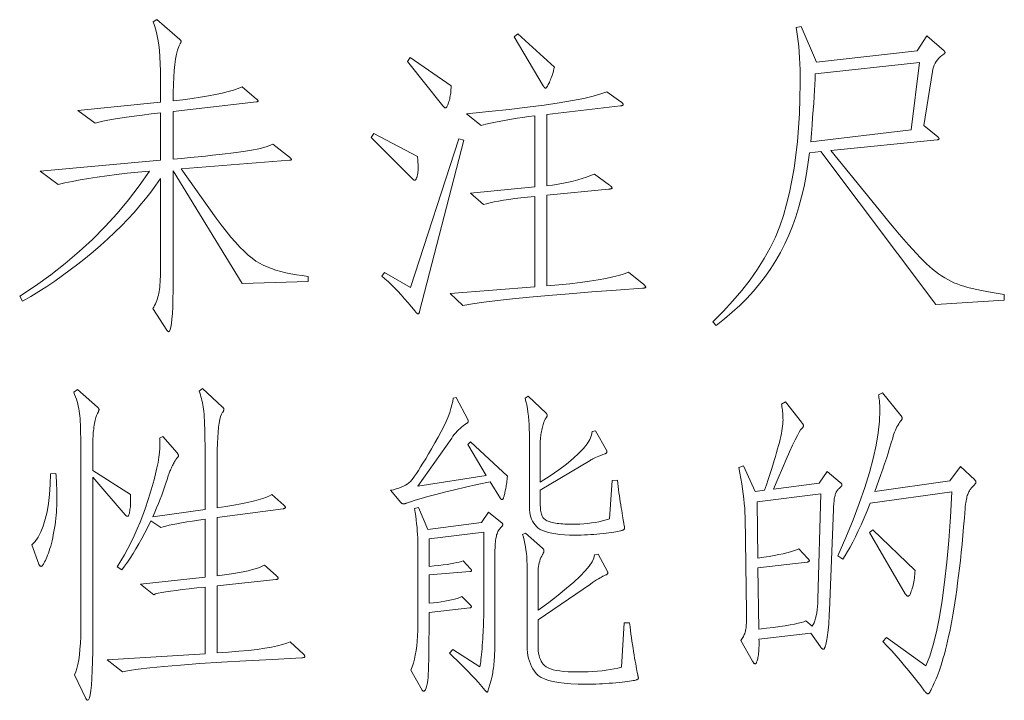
# Model space of a CAD drawing. Extents: x 0 to 1189, y 0 to 841.
# Tile 47 of 132: x 140 to 156, y 87 to 98. Entities that reach past the tile are written whole.
import ezdxf

# ---------------------------------------------------------------- set-up
doc = ezdxf.new("R2010")
doc.units = 0

msp = doc.modelspace()

# ---------------------------------------------------------------- linework, layer by layer
at = {"color": 7, "lineweight": 13}
for points in [[(144.766, 93.514), (143.71, 93.482), (142.602, 95.293), (142.602, 93.524), (142.601, 93.37), (142.599, 93.231), (142.595, 93.11), (142.59, 93.004), (142.583, 92.914), (142.575, 92.841), (142.566, 92.784), (142.555, 92.744), (142.542, 92.719), (142.528, 92.711), (142.526, 92.711), (142.523, 92.712), (142.521, 92.714), (142.519, 92.715), (142.516, 92.718), (142.513, 92.721), (142.511, 92.724), (142.508, 92.728), (142.505, 92.733), (142.502, 92.738), (142.275, 93.081), (142.29, 93.106), (142.304, 93.132), (142.317, 93.159), (142.329, 93.186), (142.34, 93.213), (142.35, 93.241), (142.358, 93.27), (142.366, 93.299), (142.372, 93.328), (142.377, 93.358), (142.382, 93.39), (142.386, 93.424), (142.39, 93.463), (142.393, 93.504), (142.395, 93.549), (142.397, 93.596), (142.399, 93.647), (142.4, 93.702), (142.401, 93.759), (142.401, 93.82), (142.401, 95.171), (142.325, 95.061), (142.244, 94.951), (142.159, 94.841), (142.07, 94.733), (141.976, 94.625), (141.877, 94.517), (141.774, 94.411), (141.666, 94.305), (141.554, 94.199), (141.438, 94.094), (141.318, 93.991), (141.198, 93.891), (141.076, 93.794), (140.953, 93.701), (140.829, 93.61), (140.703, 93.522), (140.577, 93.438), (140.449, 93.356), (140.32, 93.278), (140.189, 93.202), (140.142, 93.281), (140.395, 93.449), (140.639, 93.623), (140.872, 93.806), (141.095, 93.995), (141.308, 94.192), (141.511, 94.396), (141.704, 94.608), (141.887, 94.827), (142.059, 95.053), (142.222, 95.287), (142.038, 95.27), (141.863, 95.252), (141.695, 95.232), (141.537, 95.212), (141.386, 95.191), (141.244, 95.169), (141.111, 95.146), (140.985, 95.122), (140.868, 95.097), (140.759, 95.071), (140.469, 95.287), (142.401, 95.462), (142.401, 96.222), (142.249, 96.204), (142.107, 96.186), (141.976, 96.169), (141.856, 96.152), (141.745, 96.136), (141.645, 96.12), (141.556, 96.104), (141.477, 96.088), (141.409, 96.073), (141.351, 96.058), (141.076, 96.259), (142.401, 96.391), (142.401, 96.771), (142.4, 96.894), (142.396, 97.01), (142.39, 97.119), (142.382, 97.22), (142.371, 97.314), (142.358, 97.402), (142.342, 97.482), (142.324, 97.555), (142.303, 97.62), (142.28, 97.679), (142.338, 97.716), (142.707, 97.399), (142.711, 97.396), (142.715, 97.393), (142.718, 97.389), (142.721, 97.386), (142.723, 97.383), (142.725, 97.38), (142.727, 97.377), (142.728, 97.374), (142.728, 97.37), (142.729, 97.367), (142.728, 97.364), (142.728, 97.361), (142.727, 97.357), (142.726, 97.354), (142.725, 97.35), (142.723, 97.346), (142.721, 97.343), (142.718, 97.339), (142.716, 97.334), (142.713, 97.33), (142.692, 97.284), (142.673, 97.228), (142.656, 97.161), (142.642, 97.085), (142.63, 96.998), (142.62, 96.901), (142.612, 96.794), (142.606, 96.677), (142.603, 96.549), (142.602, 96.412), (142.758, 96.431), (142.905, 96.451), (143.041, 96.472), (143.167, 96.494), (143.283, 96.516), (143.389, 96.539), (143.484, 96.563), (143.57, 96.587), (143.645, 96.613), (143.71, 96.639), (143.937, 96.443), (143.942, 96.439), (143.947, 96.435), (143.951, 96.432), (143.954, 96.428), (143.957, 96.425), (143.96, 96.422), (143.961, 96.419), (143.963, 96.416), (143.964, 96.414), (143.964, 96.412), (143.964, 96.41), (143.963, 96.408), (143.961, 96.406), (143.96, 96.404), (143.957, 96.403), (143.954, 96.401), (143.951, 96.4), (143.947, 96.398), (143.942, 96.397), (143.937, 96.396), (142.602, 96.243), (142.602, 95.477), (142.742, 95.491), (142.875, 95.504), (143.001, 95.517), (143.12, 95.529), (143.233, 95.541), (143.338, 95.553), (143.436, 95.564), (143.528, 95.575), (143.612, 95.586), (143.689, 95.596), (143.761, 95.606), (143.828, 95.617), (143.891, 95.628), (143.949, 95.64), (144.002, 95.652), (144.051, 95.665), (144.095, 95.678), (144.135, 95.692), (144.171, 95.706), (144.201, 95.72), (144.465, 95.509), (144.471, 95.505), (144.477, 95.501), (144.481, 95.497), (144.486, 95.493), (144.489, 95.49), (144.492, 95.487), (144.494, 95.483), (144.496, 95.48), (144.497, 95.477), (144.497, 95.475), (144.497, 95.472), (144.496, 95.47), (144.494, 95.468), (144.492, 95.466), (144.489, 95.465), (144.486, 95.464), (144.481, 95.463), (144.477, 95.462), (144.471, 95.462), (144.465, 95.462), (142.729, 95.324), (143.293, 94.532), (143.373, 94.424), (143.451, 94.323), (143.527, 94.23), (143.6, 94.146), (143.67, 94.069), (143.738, 94.001), (143.804, 93.941), (143.868, 93.889), (143.929, 93.845), (143.988, 93.809), (144.047, 93.779), (144.111, 93.75), (144.178, 93.724), (144.25, 93.699), (144.326, 93.677), (144.406, 93.657), (144.49, 93.639), (144.578, 93.623), (144.67, 93.61), (144.766, 93.598)], [(155.926, 93.218), (154.828, 93.149), (152.986, 95.599), (152.801, 95.578), (152.777, 95.394), (152.749, 95.215), (152.715, 95.042), (152.676, 94.874), (152.633, 94.712), (152.584, 94.555), (152.53, 94.404), (152.471, 94.258), (152.408, 94.118), (152.339, 93.983), (152.265, 93.853), (152.184, 93.725), (152.096, 93.601), (152.003, 93.479), (151.903, 93.36), (151.796, 93.245), (151.684, 93.132), (151.564, 93.022), (151.439, 92.915), (151.307, 92.811), (151.254, 92.87), (151.421, 93.037), (151.576, 93.205), (151.72, 93.374), (151.851, 93.543), (151.97, 93.714), (152.077, 93.885), (152.173, 94.057), (152.256, 94.229), (152.327, 94.403), (152.387, 94.577), (152.437, 94.756), (152.482, 94.942), (152.522, 95.135), (152.557, 95.336), (152.586, 95.544), (152.61, 95.76), (152.629, 95.983), (152.642, 96.213), (152.65, 96.451), (152.653, 96.697), (152.652, 96.806), (152.651, 96.91), (152.647, 97.01), (152.643, 97.106), (152.637, 97.197), (152.63, 97.284), (152.622, 97.367), (152.613, 97.445), (152.602, 97.519), (152.59, 97.589), (152.669, 97.605), (152.917, 97.035), (154.527, 97.214), (154.686, 97.457), (154.96, 97.214), (154.963, 97.212), (154.966, 97.21), (154.968, 97.207), (154.97, 97.205), (154.972, 97.202), (154.973, 97.2), (154.974, 97.197), (154.975, 97.194), (154.976, 97.191), (154.976, 97.188), (154.976, 97.185), (154.975, 97.182), (154.974, 97.179), (154.972, 97.176), (154.971, 97.173), (154.968, 97.171), (154.966, 97.168), (154.962, 97.166), (154.959, 97.164), (154.955, 97.161), (154.925, 97.142), (154.899, 97.12), (154.874, 97.097), (154.853, 97.072), (154.833, 97.045), (154.817, 97.017), (154.803, 96.987), (154.791, 96.955), (154.782, 96.922), (154.775, 96.887), (154.638, 96.016), (154.86, 95.836), (154.864, 95.832), (154.867, 95.828), (154.87, 95.825), (154.873, 95.821), (154.876, 95.818), (154.877, 95.815), (154.879, 95.812), (154.88, 95.809), (154.881, 95.807), (154.881, 95.805), (154.881, 95.803), (154.88, 95.801), (154.878, 95.799), (154.876, 95.797), (154.873, 95.795), (154.869, 95.794), (154.865, 95.792), (154.861, 95.791), (154.855, 95.79), (154.849, 95.789), (153.144, 95.615), (153.989, 94.58), (154.077, 94.472), (154.162, 94.371), (154.242, 94.277), (154.317, 94.189), (154.389, 94.107), (154.456, 94.033), (154.518, 93.964), (154.577, 93.903), (154.631, 93.847), (154.68, 93.799), (154.728, 93.755), (154.776, 93.713), (154.824, 93.674), (154.872, 93.638), (154.921, 93.605), (154.97, 93.574), (155.019, 93.546), (155.069, 93.52), (155.119, 93.497), (155.169, 93.477), (155.221, 93.458), (155.279, 93.439), (155.342, 93.422), (155.41, 93.404), (155.483, 93.387), (155.562, 93.37), (155.645, 93.354), (155.734, 93.338), (155.827, 93.323), (155.926, 93.308)], [(148.715, 96.956), (148.707, 96.925), (148.7, 96.897), (148.692, 96.869), (148.684, 96.843), (148.676, 96.818), (148.668, 96.794), (148.659, 96.771), (148.651, 96.749), (148.642, 96.729), (148.633, 96.71), (148.624, 96.692), (148.616, 96.677), (148.609, 96.663), (148.602, 96.651), (148.595, 96.641), (148.59, 96.632), (148.585, 96.626), (148.58, 96.621), (148.576, 96.619), (148.572, 96.618), (148.569, 96.618), (148.566, 96.619), (148.562, 96.621), (148.559, 96.624), (148.555, 96.627), (148.551, 96.631), (148.548, 96.636), (148.544, 96.641), (148.54, 96.648), (148.535, 96.655), (148.071, 97.441), (148.129, 97.489)], [(147.057, 96.655), (147.057, 96.625), (147.056, 96.597), (147.054, 96.57), (147.052, 96.544), (147.049, 96.518), (147.045, 96.493), (147.04, 96.47), (147.035, 96.447), (147.03, 96.425), (147.023, 96.404), (147.016, 96.384), (147.01, 96.367), (147.004, 96.351), (146.998, 96.338), (146.993, 96.327), (146.988, 96.317), (146.983, 96.31), (146.978, 96.305), (146.974, 96.302), (146.97, 96.301), (146.966, 96.301), (146.962, 96.302), (146.958, 96.304), (146.954, 96.306), (146.95, 96.309), (146.945, 96.312), (146.94, 96.316), (146.936, 96.321), (146.931, 96.327), (146.925, 96.333), (146.36, 97.045), (146.403, 97.109)], [(154.564, 97.029), (152.896, 96.845), (152.892, 96.763), (152.888, 96.674), (152.883, 96.58), (152.876, 96.481), (152.87, 96.375), (152.862, 96.263), (152.853, 96.145), (152.844, 96.022), (152.833, 95.893), (152.822, 95.757), (154.432, 95.947)], [(150.146, 93.466), (150.152, 93.461), (150.157, 93.456), (150.162, 93.451), (150.166, 93.447), (150.169, 93.443), (150.172, 93.439), (150.174, 93.436), (150.176, 93.432), (150.177, 93.429), (150.177, 93.426), (150.177, 93.424), (150.175, 93.422), (150.172, 93.419), (150.169, 93.417), (150.164, 93.415), (150.158, 93.413), (150.151, 93.412), (150.143, 93.41), (150.134, 93.409), (150.124, 93.408), (149.703, 93.378), (149.312, 93.348), (148.95, 93.319), (148.618, 93.291), (148.315, 93.263), (148.042, 93.236), (147.799, 93.209), (147.585, 93.183), (147.402, 93.158), (147.247, 93.133), (147.041, 93.324), (148.398, 93.429), (148.398, 94.881), (148.284, 94.869), (148.178, 94.857), (148.078, 94.845), (147.985, 94.832), (147.899, 94.819), (147.82, 94.805), (147.749, 94.792), (147.684, 94.778), (147.626, 94.763), (147.575, 94.749), (147.369, 94.934), (148.398, 95.034), (148.398, 96.174), (148.301, 96.161), (148.207, 96.148), (148.115, 96.134), (148.025, 96.119), (147.938, 96.104), (147.853, 96.089), (147.77, 96.073), (147.69, 96.056), (147.613, 96.039), (147.538, 96.021), (147.305, 96.206), (147.66, 96.241), (147.987, 96.276), (148.284, 96.311), (148.552, 96.346), (148.791, 96.381), (149.002, 96.417), (149.183, 96.452), (149.336, 96.488), (149.46, 96.524), (149.554, 96.56), (149.781, 96.396), (149.788, 96.391), (149.795, 96.386), (149.8, 96.381), (149.805, 96.377), (149.809, 96.372), (149.812, 96.368), (149.815, 96.364), (149.817, 96.36), (149.818, 96.357), (149.818, 96.354), (149.818, 96.351), (149.816, 96.348), (149.814, 96.345), (149.811, 96.343), (149.806, 96.34), (149.801, 96.338), (149.795, 96.337), (149.788, 96.335), (149.78, 96.334), (149.771, 96.333), (148.594, 96.195), (148.594, 95.05), (148.685, 95.062), (148.773, 95.076), (148.857, 95.091), (148.938, 95.108), (149.016, 95.126), (149.09, 95.146), (149.161, 95.167), (149.229, 95.19), (149.293, 95.214), (149.354, 95.24), (149.597, 95.06), (149.605, 95.054), (149.612, 95.048), (149.618, 95.043), (149.624, 95.038), (149.628, 95.033), (149.632, 95.029), (149.635, 95.025), (149.637, 95.021), (149.638, 95.018), (149.639, 95.015), (149.638, 95.013), (149.636, 95.01), (149.634, 95.008), (149.629, 95.006), (149.624, 95.004), (149.618, 95.002), (149.61, 95.001), (149.602, 94.999), (149.592, 94.998), (149.581, 94.997), (148.594, 94.902), (148.594, 93.445), (148.784, 93.462), (148.962, 93.481), (149.126, 93.5), (149.277, 93.521), (149.414, 93.543), (149.539, 93.565), (149.65, 93.589), (149.747, 93.614), (149.832, 93.64), (149.903, 93.667)], [(146.519, 95.52), (146.521, 95.499), (146.523, 95.478), (146.524, 95.459), (146.526, 95.439), (146.527, 95.421), (146.528, 95.402), (146.528, 95.385), (146.529, 95.368), (146.529, 95.351), (146.529, 95.335), (146.529, 95.319), (146.529, 95.304), (146.528, 95.289), (146.526, 95.275), (146.525, 95.261), (146.523, 95.247), (146.52, 95.234), (146.518, 95.222), (146.514, 95.209), (146.511, 95.198), (146.507, 95.187), (146.504, 95.177), (146.5, 95.168), (146.497, 95.16), (146.493, 95.154), (146.49, 95.149), (146.486, 95.145), (146.483, 95.142), (146.48, 95.14), (146.477, 95.14), (146.473, 95.14), (146.47, 95.141), (146.466, 95.142), (146.462, 95.144), (146.458, 95.146), (146.454, 95.149), (146.449, 95.152), (146.445, 95.156), (146.44, 95.161), (146.434, 95.166), (145.775, 95.826), (145.817, 95.889)], [(147.263, 95.784), (146.551, 93.033), (146.549, 93.026), (146.548, 93.02), (146.546, 93.014), (146.545, 93.01), (146.543, 93.005), (146.54, 93.002), (146.538, 93), (146.535, 92.998), (146.532, 92.997), (146.529, 92.996), (146.526, 92.997), (146.522, 92.998), (146.518, 93), (146.514, 93.003), (146.51, 93.007), (146.505, 93.011), (146.499, 93.017), (146.494, 93.023), (146.488, 93.03), (146.482, 93.038), (146.424, 93.109), (146.368, 93.176), (146.312, 93.24), (146.257, 93.301), (146.203, 93.359), (146.151, 93.414), (146.099, 93.466), (146.048, 93.515), (145.998, 93.561), (145.949, 93.603), (145.991, 93.661), (146.408, 93.419), (147.184, 95.805)], [(141.916, 90.098), (141.917, 90.072), (141.919, 90.046), (141.919, 90.021), (141.92, 89.996), (141.919, 89.972), (141.919, 89.948), (141.917, 89.925), (141.916, 89.902), (141.913, 89.88), (141.91, 89.858), (141.907, 89.837), (141.904, 89.819), (141.9, 89.803), (141.897, 89.789), (141.893, 89.777), (141.889, 89.767), (141.885, 89.759), (141.882, 89.754), (141.877, 89.751), (141.873, 89.75), (141.869, 89.75), (141.865, 89.751), (141.861, 89.752), (141.856, 89.754), (141.852, 89.756), (141.848, 89.759), (141.844, 89.763), (141.84, 89.767), (141.835, 89.771), (141.831, 89.776), (141.314, 90.378), (141.314, 87.77), (141.313, 87.585), (141.31, 87.42), (141.306, 87.275), (141.3, 87.148), (141.293, 87.041), (141.283, 86.954), (141.272, 86.886), (141.26, 86.837), (141.245, 86.808), (141.229, 86.799), (141.227, 86.799), (141.225, 86.8), (141.222, 86.801), (141.22, 86.804), (141.217, 86.807), (141.215, 86.81), (141.212, 86.814), (141.209, 86.819), (141.206, 86.824), (141.203, 86.83), (141.023, 87.205), (141.042, 87.254), (141.059, 87.31), (141.075, 87.375), (141.088, 87.448), (141.099, 87.53), (141.108, 87.619), (141.115, 87.717), (141.12, 87.823), (141.123, 87.938), (141.124, 88.06), (141.124, 90.631), (141.124, 90.735), (141.123, 90.833), (141.122, 90.923), (141.121, 91.007), (141.119, 91.083), (141.117, 91.153), (141.115, 91.216), (141.112, 91.271), (141.109, 91.32), (141.105, 91.362), (141.101, 91.401), (141.095, 91.439), (141.089, 91.477), (141.081, 91.515), (141.072, 91.553), (141.061, 91.591), (141.05, 91.628), (141.037, 91.666), (141.023, 91.703), (141.008, 91.74), (141.066, 91.782), (141.388, 91.502), (141.393, 91.498), (141.397, 91.494), (141.401, 91.49), (141.405, 91.485), (141.407, 91.481), (141.41, 91.477), (141.412, 91.473), (141.413, 91.468), (141.414, 91.464), (141.414, 91.46), (141.414, 91.456), (141.413, 91.451), (141.412, 91.446), (141.41, 91.44), (141.407, 91.434), (141.405, 91.428), (141.401, 91.421), (141.397, 91.414), (141.393, 91.407), (141.388, 91.399), (141.382, 91.39), (141.377, 91.379), (141.372, 91.366), (141.367, 91.35), (141.362, 91.333), (141.357, 91.313), (141.352, 91.291), (141.347, 91.267), (141.342, 91.24), (141.337, 91.212), (141.333, 91.182), (141.329, 91.152), (141.325, 91.122), (141.322, 91.092), (141.32, 91.061), (141.318, 91.031), (141.316, 91), (141.315, 90.969), (141.314, 90.937), (141.314, 90.906), (141.314, 90.483)], [(144.692, 87.538), (144.696, 87.534), (144.7, 87.529), (144.703, 87.526), (144.706, 87.522), (144.708, 87.518), (144.71, 87.514), (144.712, 87.511), (144.713, 87.507), (144.713, 87.504), (144.713, 87.501), (144.713, 87.498), (144.712, 87.495), (144.709, 87.492), (144.706, 87.49), (144.702, 87.488), (144.696, 87.486), (144.69, 87.484), (144.683, 87.482), (144.675, 87.481), (144.666, 87.48), (144.196, 87.456), (143.767, 87.433), (143.378, 87.41), (143.03, 87.388), (142.722, 87.365), (142.454, 87.342), (142.227, 87.32), (142.041, 87.297), (141.895, 87.275), (141.789, 87.253), (141.546, 87.448), (143.114, 87.543), (143.114, 88.615), (142.98, 88.601), (142.858, 88.588), (142.747, 88.575), (142.648, 88.562), (142.56, 88.55), (142.483, 88.538), (142.418, 88.526), (142.364, 88.515), (142.321, 88.504), (142.29, 88.493), (142.079, 88.662), (143.114, 88.773), (143.114, 89.702), (143.008, 89.687), (142.91, 89.673), (142.82, 89.659), (142.737, 89.646), (142.663, 89.632), (142.596, 89.619), (142.537, 89.606), (142.485, 89.594), (142.442, 89.582), (142.406, 89.57), (142.243, 89.676), (142.194, 89.578), (142.147, 89.484), (142.099, 89.394), (142.052, 89.309), (142.005, 89.228), (141.959, 89.152), (141.913, 89.08), (141.868, 89.012), (141.823, 88.948), (141.778, 88.889), (141.704, 88.942), (141.763, 89.036), (141.82, 89.133), (141.875, 89.233), (141.928, 89.335), (141.978, 89.439), (142.027, 89.547), (142.073, 89.657), (142.117, 89.77), (142.158, 89.885), (142.198, 90.003), (142.235, 90.119), (142.267, 90.23), (142.296, 90.335), (142.321, 90.434), (142.342, 90.527), (142.36, 90.614), (142.373, 90.696), (142.383, 90.772), (142.389, 90.842), (142.391, 90.906), (142.391, 90.917), (142.39, 90.928), (142.39, 90.939), (142.39, 90.949), (142.389, 90.959), (142.389, 90.968), (142.388, 90.977), (142.387, 90.985), (142.386, 90.993), (142.385, 91.001), (142.438, 91.032), (142.665, 90.768), (142.669, 90.763), (142.673, 90.758), (142.676, 90.753), (142.679, 90.749), (142.681, 90.744), (142.683, 90.74), (142.684, 90.735), (142.685, 90.731), (142.686, 90.727), (142.686, 90.724), (142.686, 90.72), (142.685, 90.716), (142.684, 90.712), (142.682, 90.708), (142.68, 90.704), (142.678, 90.7), (142.675, 90.695), (142.671, 90.691), (142.667, 90.686), (142.663, 90.681), (142.658, 90.676), (142.652, 90.669), (142.646, 90.661), (142.64, 90.651), (142.633, 90.64), (142.625, 90.627), (142.618, 90.613), (142.609, 90.598), (142.601, 90.581), (142.591, 90.563), (142.582, 90.544), (142.573, 90.526), (142.565, 90.508), (142.557, 90.491), (142.55, 90.474), (142.544, 90.458), (142.538, 90.442), (142.532, 90.427), (142.527, 90.413), (142.523, 90.399), (142.505, 90.34), (142.486, 90.28), (142.465, 90.218), (142.442, 90.155), (142.418, 90.09), (142.393, 90.024), (142.366, 89.956), (142.337, 89.887), (142.306, 89.816), (142.275, 89.744), (143.114, 89.86), (143.114, 90.684), (143.114, 90.792), (143.113, 90.893), (143.112, 90.986), (143.111, 91.072), (143.109, 91.151), (143.106, 91.222), (143.104, 91.285), (143.1, 91.341), (143.097, 91.39), (143.093, 91.431), (143.088, 91.468), (143.083, 91.504), (143.077, 91.539), (143.071, 91.573), (143.064, 91.606), (143.056, 91.638), (143.048, 91.669), (143.039, 91.699), (143.029, 91.728), (143.019, 91.756), (143.072, 91.798), (143.388, 91.508), (143.393, 91.503), (143.398, 91.499), (143.402, 91.495), (143.405, 91.491), (143.408, 91.486), (143.411, 91.482), (143.412, 91.478), (143.414, 91.474), (143.415, 91.47), (143.415, 91.465), (143.415, 91.461), (143.414, 91.457), (143.413, 91.452), (143.411, 91.448), (143.41, 91.443), (143.407, 91.438), (143.404, 91.433), (143.401, 91.428), (143.398, 91.423), (143.394, 91.418), (143.378, 91.389), (143.363, 91.35), (143.351, 91.302), (143.34, 91.245), (143.33, 91.178), (143.323, 91.101), (143.317, 91.015), (143.313, 90.919), (143.31, 90.814), (143.309, 90.7), (143.309, 89.887), (143.446, 89.908), (143.572, 89.929), (143.687, 89.95), (143.792, 89.971), (143.885, 89.992), (143.967, 90.014), (144.038, 90.035), (144.098, 90.056), (144.147, 90.077), (144.186, 90.098), (144.376, 89.929), (144.381, 89.925), (144.385, 89.921), (144.389, 89.917), (144.392, 89.913), (144.395, 89.909), (144.398, 89.906), (144.4, 89.902), (144.401, 89.899), (144.402, 89.895), (144.402, 89.892), (144.402, 89.889), (144.4, 89.886), (144.399, 89.884), (144.396, 89.881), (144.393, 89.879), (144.389, 89.877), (144.384, 89.875), (144.378, 89.874), (144.372, 89.872), (144.365, 89.871), (143.309, 89.729), (143.309, 88.794), (143.427, 88.81), (143.535, 88.826), (143.634, 88.843), (143.724, 88.86), (143.804, 88.877), (143.875, 88.895), (143.936, 88.913), (143.988, 88.931), (144.031, 88.949), (144.064, 88.968), (144.254, 88.799), (144.26, 88.793), (144.266, 88.787), (144.27, 88.782), (144.274, 88.777), (144.278, 88.772), (144.281, 88.768), (144.283, 88.764), (144.285, 88.761), (144.286, 88.757), (144.286, 88.755), (144.285, 88.752), (144.284, 88.75), (144.283, 88.747), (144.28, 88.745), (144.277, 88.743), (144.273, 88.742), (144.268, 88.74), (144.262, 88.738), (144.256, 88.737), (144.249, 88.736), (143.309, 88.636), (143.309, 87.559), (143.49, 87.571), (143.657, 87.585), (143.809, 87.599), (143.947, 87.615), (144.071, 87.633), (144.18, 87.651), (144.276, 87.671), (144.357, 87.692), (144.423, 87.715), (144.476, 87.738)], [(155.451, 90.336), (155.455, 90.331), (155.459, 90.327), (155.462, 90.323), (155.465, 90.319), (155.467, 90.315), (155.469, 90.311), (155.47, 90.307), (155.471, 90.303), (155.472, 90.3), (155.472, 90.296), (155.472, 90.292), (155.47, 90.288), (155.468, 90.283), (155.465, 90.277), (155.46, 90.271), (155.455, 90.264), (155.449, 90.257), (155.442, 90.25), (155.434, 90.241), (155.425, 90.233), (155.415, 90.223), (155.406, 90.214), (155.397, 90.203), (155.389, 90.193), (155.381, 90.181), (155.373, 90.169), (155.366, 90.157), (155.359, 90.144), (155.352, 90.131), (155.345, 90.117), (155.339, 90.101), (155.333, 90.084), (155.328, 90.065), (155.323, 90.044), (155.318, 90.021), (155.313, 89.996), (155.309, 89.969), (155.305, 89.94), (155.301, 89.909), (155.298, 89.876), (155.286, 89.726), (155.274, 89.581), (155.261, 89.44), (155.248, 89.303), (155.235, 89.17), (155.222, 89.042), (155.208, 88.918), (155.193, 88.799), (155.178, 88.683), (155.163, 88.572), (155.148, 88.466), (155.132, 88.363), (155.116, 88.263), (155.1, 88.168), (155.084, 88.076), (155.068, 87.988), (155.051, 87.904), (155.034, 87.824), (155.017, 87.748), (155, 87.675), (154.982, 87.606), (154.965, 87.541), (154.948, 87.479), (154.931, 87.42), (154.915, 87.365), (154.898, 87.314), (154.882, 87.266), (154.865, 87.222), (154.849, 87.182), (154.833, 87.144), (154.818, 87.111), (154.804, 87.079), (154.791, 87.051), (154.78, 87.026), (154.769, 87.004), (154.76, 86.984), (154.752, 86.968), (154.745, 86.954), (154.74, 86.944), (154.736, 86.936), (154.732, 86.93), (154.728, 86.924), (154.725, 86.92), (154.721, 86.916), (154.717, 86.912), (154.714, 86.909), (154.71, 86.907), (154.706, 86.905), (154.702, 86.905), (154.699, 86.904), (154.695, 86.905), (154.691, 86.906), (154.686, 86.908), (154.682, 86.911), (154.677, 86.915), (154.672, 86.919), (154.666, 86.925), (154.661, 86.931), (154.655, 86.938), (154.649, 86.946), (154.587, 87.029), (154.524, 87.112), (154.46, 87.193), (154.394, 87.274), (154.328, 87.354), (154.26, 87.434), (154.191, 87.512), (154.122, 87.59), (154.05, 87.667), (153.978, 87.744), (154.036, 87.807), (154.67, 87.353), (154.73, 87.507), (154.786, 87.689), (154.838, 87.899), (154.886, 88.136), (154.93, 88.401), (154.969, 88.693), (155.005, 89.014), (155.036, 89.362), (155.064, 89.737), (155.087, 90.14), (153.778, 89.961), (153.727, 89.839), (153.677, 89.724), (153.629, 89.616), (153.583, 89.516), (153.539, 89.422), (153.496, 89.336), (153.454, 89.257), (153.414, 89.185), (153.376, 89.121), (153.339, 89.063), (153.26, 89.116), (153.388, 89.41), (153.502, 89.691), (153.602, 89.958), (153.689, 90.212), (153.763, 90.452), (153.823, 90.678), (153.87, 90.891), (153.904, 91.091), (153.924, 91.277), (153.931, 91.449), (153.93, 91.478), (153.93, 91.505), (153.929, 91.532), (153.927, 91.558), (153.925, 91.583), (153.923, 91.607), (153.92, 91.631), (153.917, 91.654), (153.914, 91.676), (153.91, 91.698), (153.973, 91.729), (154.268, 91.365), (154.272, 91.36), (154.276, 91.355), (154.279, 91.35), (154.282, 91.346), (154.284, 91.341), (154.286, 91.337), (154.288, 91.333), (154.289, 91.33), (154.289, 91.326), (154.29, 91.323), (154.289, 91.319), (154.289, 91.316), (154.287, 91.312), (154.285, 91.308), (154.283, 91.303), (154.28, 91.298), (154.277, 91.293), (154.273, 91.287), (154.268, 91.281), (154.263, 91.275), (154.248, 91.255), (154.233, 91.232), (154.219, 91.209), (154.205, 91.184), (154.192, 91.158), (154.18, 91.13), (154.168, 91.101), (154.157, 91.071), (154.146, 91.039), (154.137, 91.006), (154.113, 90.926), (154.088, 90.845), (154.062, 90.762), (154.035, 90.678), (154.007, 90.593), (153.978, 90.506), (153.948, 90.418), (153.917, 90.329), (153.885, 90.238), (153.851, 90.146), (155.055, 90.32), (155.224, 90.547)], [(147.96, 90.394), (147.958, 90.368), (147.955, 90.342), (147.953, 90.317), (147.949, 90.292), (147.946, 90.268), (147.943, 90.245), (147.939, 90.222), (147.935, 90.199), (147.93, 90.177), (147.926, 90.156), (147.921, 90.136), (147.917, 90.117), (147.913, 90.101), (147.909, 90.086), (147.906, 90.073), (147.903, 90.062), (147.9, 90.052), (147.898, 90.045), (147.896, 90.039), (147.894, 90.035), (147.892, 90.032), (147.891, 90.029), (147.889, 90.027), (147.887, 90.025), (147.885, 90.023), (147.883, 90.021), (147.88, 90.02), (147.878, 90.019), (147.876, 90.019), (147.873, 90.019), (147.87, 90.019), (147.868, 90.019), (147.865, 90.02), (147.863, 90.021), (147.86, 90.023), (147.858, 90.025), (147.856, 90.027), (147.854, 90.029), (147.851, 90.032), (147.849, 90.035), (147.686, 90.304), (147.478, 90.259), (147.287, 90.216), (147.113, 90.175), (146.954, 90.138), (146.812, 90.102), (146.686, 90.069), (146.576, 90.038), (146.483, 90.01), (146.406, 89.984), (146.345, 89.961), (146.339, 89.959), (146.334, 89.957), (146.329, 89.955), (146.324, 89.954), (146.319, 89.953), (146.314, 89.952), (146.309, 89.951), (146.304, 89.951), (146.299, 89.95), (146.294, 89.95), (146.29, 89.95), (146.285, 89.951), (146.28, 89.952), (146.276, 89.954), (146.271, 89.956), (146.267, 89.958), (146.263, 89.961), (146.258, 89.964), (146.254, 89.967), (146.25, 89.971), (146.086, 90.167), (146.133, 90.177), (146.177, 90.189), (146.219, 90.202), (146.257, 90.216), (146.293, 90.232), (146.325, 90.249), (146.355, 90.268), (146.382, 90.288), (146.405, 90.31), (146.426, 90.333), (146.448, 90.36), (146.473, 90.395), (146.501, 90.436), (146.533, 90.485), (146.568, 90.541), (146.607, 90.604), (146.65, 90.674), (146.696, 90.751), (146.746, 90.835), (146.799, 90.927), (146.851, 91.02), (146.898, 91.108), (146.94, 91.191), (146.977, 91.27), (147.008, 91.344), (147.035, 91.413), (147.056, 91.478), (147.072, 91.538), (147.083, 91.594), (147.089, 91.645), (147.137, 91.655), (147.327, 91.302), (147.328, 91.299), (147.328, 91.297), (147.329, 91.295), (147.33, 91.292), (147.331, 91.289), (147.331, 91.286), (147.331, 91.283), (147.332, 91.28), (147.332, 91.276), (147.332, 91.273), (147.332, 91.269), (147.331, 91.265), (147.329, 91.262), (147.328, 91.258), (147.325, 91.255), (147.322, 91.251), (147.319, 91.248), (147.315, 91.245), (147.31, 91.242), (147.305, 91.238), (147.278, 91.221), (147.252, 91.202), (147.226, 91.182), (147.202, 91.161), (147.177, 91.138), (147.154, 91.114), (147.131, 91.089), (147.109, 91.063), (147.088, 91.035), (147.068, 91.006), (146.524, 90.235), (147.622, 90.404), (147.327, 90.9), (147.369, 90.943)], [(149.723, 90.33), (149.73, 90.279), (149.736, 90.228), (149.743, 90.178), (149.749, 90.128), (149.756, 90.079), (149.763, 90.03), (149.77, 89.982), (149.777, 89.935), (149.785, 89.888), (149.792, 89.842), (149.799, 89.798), (149.805, 89.759), (149.811, 89.723), (149.816, 89.692), (149.821, 89.665), (149.825, 89.642), (149.828, 89.624), (149.831, 89.61), (149.833, 89.6), (149.834, 89.594), (149.835, 89.59), (149.836, 89.587), (149.837, 89.583), (149.837, 89.58), (149.838, 89.576), (149.839, 89.573), (149.839, 89.569), (149.839, 89.566), (149.839, 89.563), (149.839, 89.56), (149.839, 89.556), (149.838, 89.553), (149.837, 89.55), (149.835, 89.547), (149.832, 89.544), (149.829, 89.541), (149.825, 89.537), (149.821, 89.534), (149.816, 89.531), (149.81, 89.528), (149.802, 89.525), (149.79, 89.521), (149.774, 89.517), (149.753, 89.513), (149.729, 89.508), (149.699, 89.503), (149.666, 89.498), (149.629, 89.492), (149.587, 89.487), (149.541, 89.48), (149.493, 89.474), (149.444, 89.469), (149.395, 89.464), (149.346, 89.46), (149.296, 89.457), (149.246, 89.454), (149.196, 89.452), (149.145, 89.45), (149.094, 89.449), (149.042, 89.449), (148.957, 89.45), (148.877, 89.453), (148.803, 89.459), (148.736, 89.467), (148.674, 89.477), (148.618, 89.49), (148.569, 89.504), (148.525, 89.521), (148.488, 89.541), (148.456, 89.562), (148.429, 89.586), (148.405, 89.612), (148.384, 89.64), (148.365, 89.67), (148.349, 89.703), (148.337, 89.737), (148.327, 89.774), (148.319, 89.813), (148.315, 89.854), (148.314, 89.897), (148.314, 91.001), (148.313, 91.077), (148.311, 91.15), (148.308, 91.221), (148.303, 91.289), (148.297, 91.354), (148.289, 91.418), (148.28, 91.478), (148.27, 91.536), (148.258, 91.592), (148.245, 91.645), (148.293, 91.676), (148.583, 91.402), (148.586, 91.399), (148.589, 91.396), (148.591, 91.392), (148.593, 91.389), (148.595, 91.385), (148.596, 91.382), (148.597, 91.378), (148.598, 91.375), (148.599, 91.371), (148.599, 91.368), (148.599, 91.364), (148.598, 91.36), (148.596, 91.355), (148.595, 91.35), (148.592, 91.345), (148.589, 91.34), (148.586, 91.334), (148.582, 91.328), (148.577, 91.322), (148.572, 91.315), (148.567, 91.307), (148.562, 91.298), (148.556, 91.286), (148.551, 91.273), (148.545, 91.258), (148.54, 91.241), (148.534, 91.223), (148.528, 91.203), (148.523, 91.18), (148.517, 91.156), (148.511, 91.132), (148.507, 91.108), (148.502, 91.086), (148.498, 91.064), (148.495, 91.042), (148.493, 91.022), (148.491, 91.002), (148.489, 90.983), (148.488, 90.965), (148.488, 90.948), (148.488, 90.299), (148.644, 90.4), (148.783, 90.497), (148.906, 90.589), (149.013, 90.677), (149.104, 90.761), (149.179, 90.84), (149.238, 90.914), (149.28, 90.984), (149.307, 91.05), (149.317, 91.112), (149.375, 91.122), (149.549, 90.811), (149.55, 90.809), (149.551, 90.808), (149.552, 90.806), (149.552, 90.804), (149.553, 90.801), (149.553, 90.799), (149.554, 90.796), (149.554, 90.792), (149.554, 90.788), (149.554, 90.784), (149.554, 90.78), (149.553, 90.776), (149.552, 90.773), (149.55, 90.769), (149.548, 90.766), (149.545, 90.763), (149.541, 90.76), (149.537, 90.757), (149.533, 90.755), (149.528, 90.753), (149.492, 90.739), (149.459, 90.726), (149.428, 90.714), (149.4, 90.703), (149.375, 90.692), (149.352, 90.682), (149.331, 90.672), (149.313, 90.663), (149.298, 90.655), (149.285, 90.647), (148.488, 90.167), (148.488, 89.956), (148.488, 89.926), (148.489, 89.898), (148.491, 89.872), (148.493, 89.848), (148.497, 89.826), (148.5, 89.805), (148.505, 89.786), (148.51, 89.77), (148.516, 89.755), (148.522, 89.742), (148.53, 89.73), (148.539, 89.719), (148.551, 89.708), (148.564, 89.698), (148.578, 89.689), (148.595, 89.68), (148.613, 89.672), (148.633, 89.665), (148.655, 89.658), (148.678, 89.652), (148.703, 89.646), (148.729, 89.642), (148.757, 89.637), (148.786, 89.633), (148.817, 89.63), (148.848, 89.628), (148.882, 89.626), (148.916, 89.624), (148.952, 89.623), (148.989, 89.623), (149.055, 89.624), (149.12, 89.626), (149.184, 89.631), (149.246, 89.636), (149.308, 89.644), (149.368, 89.653), (149.427, 89.664), (149.484, 89.677), (149.541, 89.691), (149.597, 89.707), (149.639, 90.325)], [(153.086, 90.468), (153.297, 90.293), (153.302, 90.289), (153.307, 90.285), (153.311, 90.281), (153.314, 90.277), (153.317, 90.273), (153.319, 90.269), (153.321, 90.265), (153.322, 90.261), (153.323, 90.257), (153.324, 90.254), (153.323, 90.25), (153.322, 90.246), (153.319, 90.241), (153.316, 90.236), (153.312, 90.231), (153.307, 90.225), (153.302, 90.219), (153.295, 90.212), (153.287, 90.206), (153.279, 90.198), (153.27, 90.191), (153.262, 90.182), (153.254, 90.172), (153.247, 90.162), (153.24, 90.151), (153.233, 90.139), (153.227, 90.126), (153.222, 90.112), (153.217, 90.098), (153.213, 90.082), (153.209, 90.066), (153.205, 90.048), (153.201, 90.029), (153.198, 90.009), (153.196, 89.987), (153.193, 89.964), (153.191, 89.94), (153.189, 89.915), (153.188, 89.888), (153.186, 89.86), (153.123, 88.24), (153.121, 88.18), (153.118, 88.123), (153.115, 88.069), (153.111, 88.019), (153.107, 87.971), (153.103, 87.926), (153.098, 87.884), (153.093, 87.845), (153.087, 87.808), (153.081, 87.775), (153.074, 87.745), (153.068, 87.718), (153.063, 87.694), (153.057, 87.674), (153.052, 87.656), (153.046, 87.642), (153.042, 87.631), (153.037, 87.623), (153.032, 87.618), (153.028, 87.617), (153.024, 87.617), (153.019, 87.618), (153.015, 87.62), (153.01, 87.623), (153.005, 87.626), (153.001, 87.63), (152.996, 87.635), (152.991, 87.641), (152.986, 87.647), (152.98, 87.654), (152.822, 87.876), (151.993, 87.781), (151.994, 87.742), (151.994, 87.706), (151.994, 87.672), (151.993, 87.639), (151.992, 87.609), (151.99, 87.58), (151.988, 87.554), (151.985, 87.529), (151.981, 87.506), (151.977, 87.485), (151.973, 87.466), (151.969, 87.449), (151.965, 87.434), (151.96, 87.421), (151.956, 87.41), (151.952, 87.401), (151.948, 87.394), (151.944, 87.389), (151.939, 87.386), (151.935, 87.385), (151.931, 87.385), (151.926, 87.386), (151.922, 87.388), (151.917, 87.391), (151.913, 87.395), (151.908, 87.4), (151.903, 87.405), (151.898, 87.412), (151.893, 87.419), (151.888, 87.427), (151.703, 87.759), (151.714, 87.775), (151.725, 87.791), (151.734, 87.807), (151.743, 87.824), (151.751, 87.84), (151.758, 87.856), (151.765, 87.873), (151.77, 87.89), (151.775, 87.906), (151.779, 87.923), (151.783, 87.941), (151.786, 87.962), (151.788, 87.985), (151.79, 88.011), (151.792, 88.039), (151.793, 88.07), (151.794, 88.103), (151.794, 88.139), (151.793, 88.178), (151.793, 88.219), (151.771, 89.739), (151.769, 89.81), (151.764, 89.882), (151.758, 89.957), (151.75, 90.033), (151.741, 90.111), (151.73, 90.191), (151.718, 90.273), (151.704, 90.357), (151.688, 90.443), (151.671, 90.531), (151.745, 90.557), (151.93, 90.146), (152.083, 90.167), (152.113, 90.256), (152.141, 90.341), (152.167, 90.422), (152.192, 90.499), (152.216, 90.573), (152.237, 90.643), (152.257, 90.709), (152.276, 90.771), (152.292, 90.83), (152.307, 90.885), (152.321, 90.936), (152.333, 90.985), (152.344, 91.032), (152.353, 91.077), (152.361, 91.119), (152.367, 91.159), (152.372, 91.196), (152.376, 91.231), (152.378, 91.264), (152.379, 91.294), (152.378, 91.322), (152.378, 91.35), (152.376, 91.378), (152.374, 91.404), (152.372, 91.43), (152.369, 91.456), (152.366, 91.48), (152.362, 91.504), (152.357, 91.527), (152.352, 91.55), (152.416, 91.587), (152.674, 91.259), (152.68, 91.252), (152.686, 91.245), (152.69, 91.239), (152.694, 91.232), (152.698, 91.226), (152.701, 91.221), (152.703, 91.215), (152.705, 91.21), (152.706, 91.206), (152.706, 91.201), (152.706, 91.197), (152.705, 91.193), (152.703, 91.188), (152.701, 91.184), (152.698, 91.179), (152.694, 91.174), (152.69, 91.169), (152.686, 91.164), (152.68, 91.159), (152.674, 91.154), (152.659, 91.136), (152.638, 91.1), (152.609, 91.047), (152.575, 90.976), (152.533, 90.889), (152.485, 90.783), (152.43, 90.661), (152.368, 90.52), (152.3, 90.363), (152.225, 90.188), (152.959, 90.283)], [(140.722, 90.436), (140.725, 90.4), (140.728, 90.363), (140.731, 90.325), (140.733, 90.285), (140.734, 90.244), (140.736, 90.201), (140.737, 90.157), (140.738, 90.112), (140.738, 90.065), (140.738, 90.016), (140.738, 89.967), (140.736, 89.917), (140.734, 89.867), (140.731, 89.817), (140.726, 89.766), (140.721, 89.715), (140.715, 89.663), (140.708, 89.612), (140.7, 89.559), (140.691, 89.507), (140.681, 89.455), (140.671, 89.406), (140.661, 89.359), (140.65, 89.314), (140.639, 89.272), (140.627, 89.232), (140.615, 89.194), (140.603, 89.159), (140.59, 89.126), (140.577, 89.095), (140.565, 89.067), (140.553, 89.042), (140.542, 89.02), (140.531, 89), (140.522, 88.984), (140.513, 88.971), (140.506, 88.961), (140.499, 88.953), (140.493, 88.949), (140.488, 88.947), (140.483, 88.948), (140.478, 88.949), (140.474, 88.951), (140.47, 88.953), (140.466, 88.956), (140.462, 88.961), (140.458, 88.965), (140.455, 88.971), (140.451, 88.977), (140.448, 88.984), (140.337, 89.29), (140.39, 89.347), (140.439, 89.417), (140.482, 89.499), (140.52, 89.594), (140.552, 89.702), (140.58, 89.822), (140.602, 89.956), (140.619, 90.101), (140.631, 90.26), (140.638, 90.431)], [(152.986, 90.109), (151.962, 89.982), (151.977, 89.079), (152.069, 89.093), (152.156, 89.107), (152.236, 89.121), (152.31, 89.136), (152.379, 89.15), (152.441, 89.165), (152.498, 89.18), (152.548, 89.196), (152.593, 89.211), (152.632, 89.227), (152.769, 89.079), (152.775, 89.073), (152.781, 89.067), (152.785, 89.062), (152.79, 89.057), (152.793, 89.052), (152.796, 89.048), (152.798, 89.044), (152.8, 89.04), (152.801, 89.037), (152.801, 89.034), (152.801, 89.032), (152.799, 89.029), (152.798, 89.027), (152.795, 89.025), (152.792, 89.023), (152.788, 89.021), (152.783, 89.02), (152.777, 89.018), (152.771, 89.017), (152.764, 89.016), (151.977, 88.921), (151.993, 87.939), (152.114, 87.954), (152.224, 87.968), (152.325, 87.982), (152.415, 87.996), (152.495, 88.009), (152.565, 88.022), (152.624, 88.035), (152.674, 88.047), (152.713, 88.059), (152.743, 88.071), (152.848, 87.986), (152.864, 88.013), (152.877, 88.043), (152.89, 88.076), (152.901, 88.114), (152.91, 88.155), (152.919, 88.201), (152.926, 88.25), (152.931, 88.302), (152.935, 88.359), (152.938, 88.419)], [(147.659, 89.818), (147.876, 89.639), (147.878, 89.638), (147.879, 89.636), (147.881, 89.635), (147.882, 89.633), (147.883, 89.631), (147.884, 89.629), (147.885, 89.626), (147.886, 89.624), (147.886, 89.621), (147.886, 89.618), (147.886, 89.615), (147.886, 89.612), (147.885, 89.609), (147.884, 89.606), (147.883, 89.603), (147.882, 89.601), (147.881, 89.598), (147.879, 89.596), (147.878, 89.593), (147.876, 89.591), (147.862, 89.578), (147.85, 89.565), (147.838, 89.55), (147.828, 89.536), (147.818, 89.52), (147.809, 89.504), (147.801, 89.487), (147.794, 89.47), (147.788, 89.452), (147.783, 89.433), (147.779, 89.413), (147.775, 89.39), (147.771, 89.365), (147.768, 89.338), (147.765, 89.309), (147.763, 89.277), (147.762, 89.243), (147.76, 89.207), (147.76, 89.168), (147.759, 89.127), (147.759, 87.696), (147.759, 87.659), (147.759, 87.623), (147.758, 87.588), (147.756, 87.552), (147.755, 87.518), (147.753, 87.484), (147.75, 87.45), (147.748, 87.417), (147.744, 87.385), (147.741, 87.353), (147.737, 87.322), (147.733, 87.292), (147.729, 87.264), (147.725, 87.237), (147.72, 87.212), (147.716, 87.188), (147.711, 87.165), (147.706, 87.143), (147.701, 87.123), (147.696, 87.105), (147.649, 86.946), (147.647, 86.943), (147.646, 86.941), (147.645, 86.938), (147.643, 86.936), (147.642, 86.935), (147.64, 86.933), (147.639, 86.932), (147.637, 86.931), (147.635, 86.931), (147.633, 86.931), (147.631, 86.931), (147.628, 86.932), (147.625, 86.933), (147.623, 86.936), (147.62, 86.939), (147.616, 86.942), (147.613, 86.946), (147.609, 86.951), (147.605, 86.956), (147.601, 86.962), (147.549, 87.022), (147.495, 87.082), (147.441, 87.142), (147.386, 87.201), (147.329, 87.261), (147.272, 87.32), (147.213, 87.378), (147.153, 87.437), (147.093, 87.495), (147.031, 87.554), (147.084, 87.612), (147.517, 87.337), (147.522, 87.361), (147.527, 87.388), (147.532, 87.419), (147.536, 87.453), (147.541, 87.491), (147.545, 87.532), (147.55, 87.576), (147.554, 87.624), (147.558, 87.676), (147.561, 87.73), (147.565, 87.785), (147.568, 87.838), (147.571, 87.887), (147.573, 87.934), (147.575, 87.978), (147.577, 88.019), (147.578, 88.057), (147.579, 88.093), (147.58, 88.125), (147.58, 88.155), (147.58, 89.496), (146.704, 89.391), (146.704, 88.947), (146.784, 88.955), (146.859, 88.963), (146.928, 88.971), (146.992, 88.979), (147.049, 88.988), (147.101, 88.997), (147.148, 89.007), (147.188, 89.016), (147.223, 89.027), (147.253, 89.037), (147.369, 88.91), (147.372, 88.907), (147.374, 88.904), (147.377, 88.901), (147.379, 88.898), (147.381, 88.894), (147.382, 88.891), (147.383, 88.888), (147.384, 88.885), (147.384, 88.882), (147.385, 88.879), (147.384, 88.876), (147.384, 88.873), (147.382, 88.871), (147.38, 88.868), (147.378, 88.867), (147.375, 88.865), (147.372, 88.864), (147.368, 88.863), (147.363, 88.863), (147.358, 88.863), (146.704, 88.81), (146.704, 88.356), (146.773, 88.363), (146.838, 88.37), (146.9, 88.379), (146.958, 88.388), (147.012, 88.398), (147.063, 88.409), (147.111, 88.421), (147.155, 88.434), (147.195, 88.447), (147.232, 88.462), (147.369, 88.324), (147.372, 88.321), (147.374, 88.318), (147.377, 88.315), (147.379, 88.312), (147.381, 88.31), (147.382, 88.307), (147.383, 88.305), (147.384, 88.302), (147.384, 88.3), (147.385, 88.298), (147.384, 88.296), (147.384, 88.294), (147.382, 88.292), (147.38, 88.29), (147.378, 88.289), (147.375, 88.287), (147.372, 88.286), (147.368, 88.284), (147.363, 88.283), (147.358, 88.282), (146.704, 88.208), (146.704, 87.902), (146.703, 87.772), (146.703, 87.653), (146.701, 87.545), (146.7, 87.447), (146.698, 87.36), (146.695, 87.284), (146.692, 87.219), (146.688, 87.164), (146.684, 87.12), (146.68, 87.086), (146.675, 87.06), (146.67, 87.036), (146.664, 87.015), (146.659, 86.997), (146.653, 86.981), (146.647, 86.969), (146.64, 86.959), (146.633, 86.952), (146.626, 86.948), (146.619, 86.946), (146.616, 86.947), (146.613, 86.947), (146.61, 86.948), (146.607, 86.949), (146.605, 86.95), (146.602, 86.952), (146.6, 86.954), (146.597, 86.957), (146.595, 86.959), (146.593, 86.962), (146.413, 87.284), (146.434, 87.338), (146.453, 87.396), (146.47, 87.459), (146.484, 87.525), (146.496, 87.596), (146.506, 87.671), (146.514, 87.75), (146.52, 87.833), (146.523, 87.921), (146.524, 88.013), (146.524, 89.296), (146.524, 89.349), (146.522, 89.403), (146.519, 89.459), (146.516, 89.515), (146.511, 89.573), (146.505, 89.631), (146.498, 89.691), (146.49, 89.752), (146.481, 89.813), (146.471, 89.876), (146.535, 89.892), (146.683, 89.538), (147.543, 89.649)], [(154.495, 88.879), (154.494, 88.847), (154.492, 88.816), (154.489, 88.786), (154.486, 88.757), (154.482, 88.728), (154.477, 88.7), (154.471, 88.672), (154.465, 88.645), (154.458, 88.619), (154.451, 88.594), (154.443, 88.569), (154.435, 88.548), (154.428, 88.529), (154.421, 88.512), (154.415, 88.498), (154.409, 88.487), (154.403, 88.478), (154.397, 88.472), (154.392, 88.468), (154.387, 88.467), (154.382, 88.467), (154.378, 88.469), (154.373, 88.471), (154.368, 88.474), (154.363, 88.477), (154.358, 88.482), (154.353, 88.488), (154.348, 88.494), (154.342, 88.501), (154.337, 88.509), (153.767, 89.491), (153.82, 89.533)], [(149.919, 88.039), (149.926, 87.979), (149.934, 87.92), (149.941, 87.862), (149.949, 87.805), (149.957, 87.748), (149.966, 87.692), (149.974, 87.637), (149.983, 87.583), (149.991, 87.53), (150, 87.477), (150.009, 87.427), (150.017, 87.382), (150.024, 87.341), (150.03, 87.306), (150.036, 87.274), (150.041, 87.248), (150.045, 87.226), (150.049, 87.209), (150.051, 87.197), (150.053, 87.189), (150.055, 87.184), (150.056, 87.179), (150.057, 87.175), (150.058, 87.171), (150.059, 87.167), (150.06, 87.163), (150.06, 87.16), (150.061, 87.157), (150.061, 87.155), (150.061, 87.152), (150.061, 87.15), (150.06, 87.148), (150.059, 87.146), (150.057, 87.143), (150.054, 87.141), (150.052, 87.139), (150.048, 87.136), (150.044, 87.134), (150.04, 87.131), (150.035, 87.129), (150.027, 87.126), (150.015, 87.123), (149.998, 87.119), (149.976, 87.115), (149.95, 87.111), (149.919, 87.107), (149.884, 87.102), (149.844, 87.097), (149.799, 87.092), (149.75, 87.086), (149.698, 87.081), (149.646, 87.076), (149.593, 87.072), (149.54, 87.068), (149.487, 87.065), (149.434, 87.062), (149.38, 87.06), (149.326, 87.058), (149.271, 87.058), (149.216, 87.057), (149.092, 87.059), (148.977, 87.064), (148.872, 87.073), (148.778, 87.085), (148.693, 87.1), (148.619, 87.119), (148.554, 87.141), (148.5, 87.167), (148.456, 87.196), (148.422, 87.229), (148.394, 87.264), (148.37, 87.301), (148.348, 87.341), (148.329, 87.382), (148.313, 87.425), (148.3, 87.47), (148.29, 87.517), (148.283, 87.566), (148.278, 87.617), (148.277, 87.67), (148.277, 88.916), (148.276, 88.978), (148.274, 89.039), (148.27, 89.098), (148.265, 89.155), (148.258, 89.21), (148.25, 89.263), (148.241, 89.315), (148.229, 89.365), (148.217, 89.413), (148.203, 89.459), (148.25, 89.48), (148.525, 89.238), (148.529, 89.234), (148.532, 89.231), (148.536, 89.227), (148.538, 89.224), (148.541, 89.22), (148.543, 89.216), (148.544, 89.212), (148.545, 89.207), (148.546, 89.203), (148.546, 89.198), (148.546, 89.193), (148.545, 89.188), (148.544, 89.183), (148.543, 89.177), (148.541, 89.171), (148.538, 89.165), (148.536, 89.158), (148.532, 89.152), (148.529, 89.145), (148.525, 89.137), (148.511, 89.113), (148.498, 89.087), (148.487, 89.061), (148.478, 89.033), (148.469, 89.005), (148.463, 88.976), (148.458, 88.947), (148.454, 88.916), (148.452, 88.884), (148.451, 88.852), (148.451, 88.245), (148.622, 88.37), (148.774, 88.487), (148.91, 88.595), (149.027, 88.696), (149.127, 88.789), (149.209, 88.874), (149.273, 88.95), (149.319, 89.019), (149.348, 89.079), (149.359, 89.132), (149.417, 89.143), (149.565, 88.863), (149.566, 88.861), (149.567, 88.858), (149.568, 88.856), (149.568, 88.853), (149.569, 88.851), (149.569, 88.848), (149.57, 88.845), (149.57, 88.842), (149.57, 88.839), (149.57, 88.836), (149.57, 88.833), (149.569, 88.83), (149.567, 88.827), (149.565, 88.825), (149.562, 88.822), (149.559, 88.819), (149.555, 88.817), (149.55, 88.814), (149.544, 88.812), (149.538, 88.81), (149.525, 88.805), (149.508, 88.797), (149.49, 88.788), (149.468, 88.776), (149.445, 88.762), (149.419, 88.747), (149.39, 88.729), (149.359, 88.709), (149.326, 88.686), (149.29, 88.662), (148.451, 88.087), (148.451, 87.675), (148.452, 87.633), (148.455, 87.593), (148.46, 87.555), (148.468, 87.52), (148.477, 87.487), (148.489, 87.456), (148.503, 87.428), (148.519, 87.401), (148.536, 87.377), (148.557, 87.356), (148.581, 87.336), (148.612, 87.319), (148.649, 87.303), (148.693, 87.29), (148.743, 87.278), (148.799, 87.269), (148.862, 87.262), (148.932, 87.257), (149.007, 87.254), (149.09, 87.253), (149.174, 87.253), (149.254, 87.256), (149.332, 87.26), (149.406, 87.265), (149.478, 87.272), (149.546, 87.281), (149.611, 87.291), (149.673, 87.303), (149.731, 87.317), (149.787, 87.332), (149.834, 88.044)]]:
    msp.add_lwpolyline(points, close=True, dxfattribs=at)

doc.saveas('drawing.dxf')
